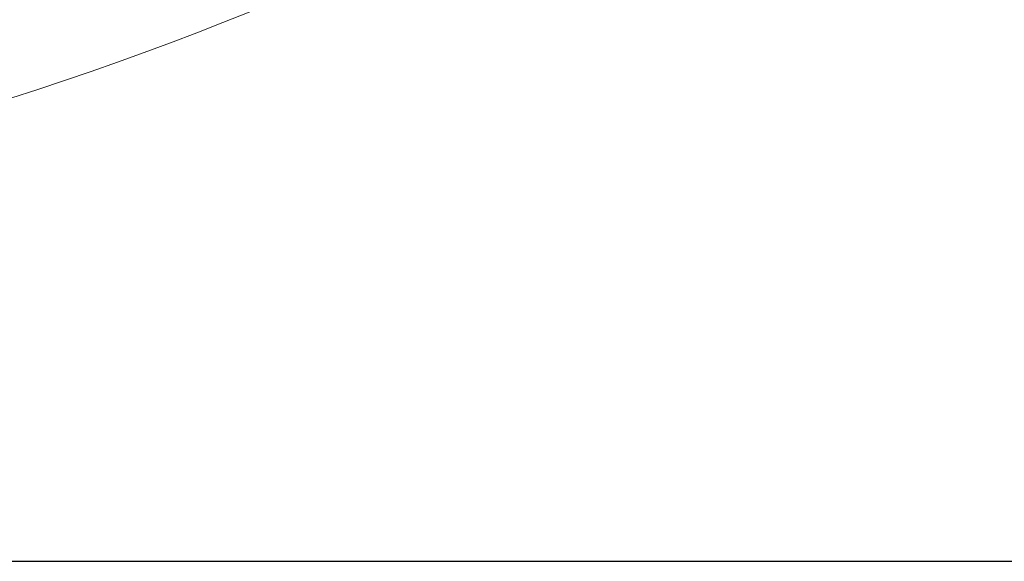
# Model space of a CAD drawing. Header units: millimetres. Extents: x 21148.2 to 21239.2, y 30135 to 30201.8.
# Tile 7 of 189: x 21173.1 to 21184.6, y 30147.2 to 30153.5. Entities that reach past the tile are written whole.
import ezdxf

# ---------------------------------------------------------------- set-up
doc = ezdxf.new("R2010")
doc.units = ezdxf.units.MM
doc.linetypes.add('AR-T1E-20-L1$0$Hidden', pattern=[7.1438, 4.7625, -2.3813])
doc.layers.add('AR-T1E-20-L1$0$I-DETL-HIDN', color=7, linetype='AR-T1E-20-L1$0$Hidden', lineweight=13)

msp = doc.modelspace()

# ---------------------------------------------------------------- linework, layer by layer
msp.add_lwpolyline([(21149.169, 30201.831), (21233.369, 30201.831), (21233.369, 30147.204), (21149.169, 30147.204)], close=True)
at = {"layer": 'AR-T1E-20-L1$0$I-DETL-HIDN', "ltscale": 3000}
for points in [[(21153.254, 30149.757, 0.046193), (21163.033, 30150.303, 0.03053), (21171.484, 30152.101, 0.032266), (21176.407, 30153.815, 0.061858), (21180.683, 30156.281, 0.09921), (21182.946, 30158.664, 0.143678), (21183.531, 30160.918, 0.084165), (21183.274, 30162.43, 0.102695), (21182.414, 30164.189, -0.001078), (21180.914, 30166.132, 0.023202), (21178.485, 30169.007, 0.022243), (21176.284, 30171.425, 0.006606), (21173.25, 30174.636, -0.085683), (21170.763, 30177.946, -0.317952), (21172.976, 30187.369, -0.17783), (21176.712, 30188.849), (21187.823, 30188.894), (21187.771, 30201.831)], [(21163.033, 30150.303, 0.03053), (21171.484, 30152.101, 0.032266), (21176.407, 30153.815, 0.061858), (21180.683, 30156.281, 0.09921), (21182.946, 30158.664, 0.143678), (21183.531, 30160.918, 0.084165), (21183.274, 30162.43, 0.102695), (21182.414, 30164.189, -0.001078), (21180.914, 30166.132, 0.023202), (21178.485, 30169.007, 0.022243), (21176.284, 30171.425, 0.006606), (21173.25, 30174.636, -0.085683), (21170.763, 30177.946, -0.317952), (21172.976, 30187.369, -0.17783), (21176.712, 30188.849), (21187.823, 30188.894), (21187.771, 30201.831)]]:
    msp.add_lwpolyline(points, format="xyb", dxfattribs=at)

doc.saveas('drawing.dxf')
